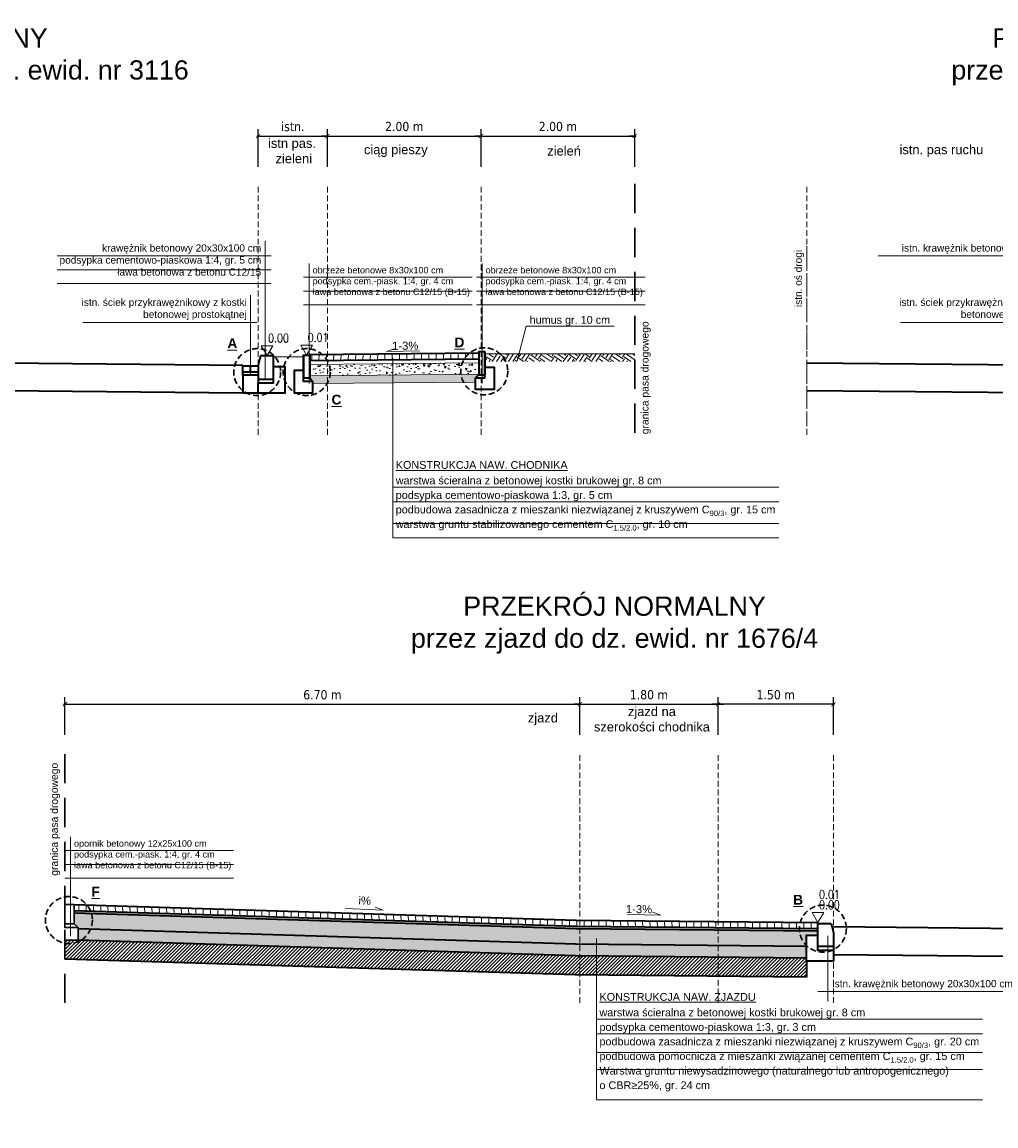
# Model space of a CAD drawing. Header units: metres. Extents: x -2945 to 3208, y -8835 to 1108.
# Tile 2 of 3: x -1823 to -556, y -8835 to -7399. Entities that reach past the tile are written whole.
import ezdxf
from ezdxf.enums import TextEntityAlignment as Align

# ---------------------------------------------------------------- set-up
doc = ezdxf.new("R2010")
doc.units = ezdxf.units.M
for name, pattern in [('ACAD_ISO10W100', [18.5, 12, -3, 0.5, -3]), ('DASHED', [19.05, 12.7, -6.35]), ('DASHED2', [0.375, 0.25, -0.125]), ('DASHEDX2', [38.1, 25.4, -12.7])]:
    doc.linetypes.add(name, pattern=pattern)
for name, color, linetype, lineweight in [('DR_konstrukcja', 7, 'Continuous', 5), ('DR_kreskowanie', 7, 'Continuous', 5), ('DR_opis', 7, 'Continuous', 13), ('DR_przekroj', 7, 'Continuous', 35), ('DR_symbole', 7, 'Continuous', 18), ('DR_wymiar', 7, 'Continuous', 13), ('os', 7, 'ACAD_ISO10W100', 18)]:
    doc.layers.add(name, color=color, linetype=linetype, lineweight=lineweight)
doc.styles.add('simplex', font='simplex.shx', dxfattribs={"width": 0.8})
doc.styles.get("Standard").update_dxf_attribs({"font": 'arial.ttf'})
doc.styles.add('STYLE1', font='arial.ttf')
doc.styles.add('Tahoma', font='tahoma.ttf')
doc.dimstyles.new('PN - wymiar', dxfattribs={"dimtxt": 12, "dimasz": 13, "dimexe": 9, "dimexo": 0.0625, "dimgap": 6, "dimtad": 1, "dimlfac": 0.01, "dimzin": 0, "dimdsep": 46, "dimtxsty": 'Tahoma', "dimblk": 'ARCHTICK', "dimcen": 0.1, "dimdle": 2, "dimclrt": 256, "dimazin": 0, "dimtfac": 1, "dimtofl": 0, "dimtmove": 0, "dimatfit": 3, "dimldrblk": 'OBLIQUE', "dimfxl": 40, "dimfxlon": 1, "dimtolj": 1, "dimtzin": 0, "dimarcsym": 0})

# ---------------------------------------------------------------- blocks, each defined once
blk = doc.blocks.new('_ARCHTICK')
at = {"color": 0, "linetype": 'ByBlock', "lineweight": -2}
blk.add_line((0, 0), (-1, 0), dxfattribs=at)
blk.add_solid([(0.4, 0.31), (0.31, 0.4), (-0.31, -0.4), (-0.4, -0.31)], dxfattribs=at)
blk = doc.blocks.new('*D35')
at = {"layer": 'Defpoints', "color": 0}
for p in [(-1425.8, -7547.1), (-1515.8, -7611.2), (-1425.8, -7611.2)]:
    blk.add_point(p, dxfattribs=at)
at = {"layer": 'DR_wymiar', "color": 0, "lineweight": -2}
for p, q in [((-1515.8, -7587.1), (-1515.8, -7538.1)), ((-1425.8, -7587.1), (-1425.8, -7538.1)), ((-1517.8, -7547.1), (-1423.8, -7547.1))]:
    blk.add_line(p, q, dxfattribs=at)
at = {"layer": 'DR_wymiar', "color": 0, "linetype": 'ByBlock', "lineweight": -2, "xscale": 7.5, "yscale": 7.5, "zscale": 7.5, "rotation": 180}
blk.add_blockref('_ARCHTICK', (-1515.8, -7547.1), dxfattribs=at)
at = {"layer": 'DR_wymiar', "color": 0, "linetype": 'ByBlock', "lineweight": -2, "xscale": 7.5, "yscale": 7.5, "zscale": 7.5}
blk.add_blockref('_ARCHTICK', (-1425.8, -7547.1), dxfattribs=at)
at = {"layer": 'DR_wymiar', "insert": (-1470.8, -7534.9), "char_height": 12, "attachment_point": 5, "style": 'Tahoma'}
blk.add_mtext('\\A1;\\A1;istn.', dxfattribs=at)
blk = doc.blocks.new('_OBLIQUE')
at = {"color": 0, "linetype": 'ByBlock'}
blk.add_line((-0.5, -0.5), (0.5, 0.5), dxfattribs=at)
blk = doc.blocks.new('*D36')
at = {"layer": 'Defpoints', "color": 0}
for p in [(-1225.8, -7547.1), (-1425.8, -7611.2), (-1225.8, -7611.2)]:
    blk.add_point(p, dxfattribs=at)
at = {"layer": 'DR_wymiar', "color": 0, "lineweight": -2}
for p, q in [((-1425.8, -7587.1), (-1425.8, -7538.1)), ((-1225.8, -7587.1), (-1225.8, -7538.1)), ((-1427.8, -7547.1), (-1223.8, -7547.1))]:
    blk.add_line(p, q, dxfattribs=at)
at = {"layer": 'DR_wymiar', "color": 0, "linetype": 'ByBlock', "lineweight": -2, "xscale": 7.5, "yscale": 7.5, "zscale": 7.5, "rotation": 180}
blk.add_blockref('_ARCHTICK', (-1425.8, -7547.1), dxfattribs=at)
at = {"layer": 'DR_wymiar', "color": 0, "linetype": 'ByBlock', "lineweight": -2, "xscale": 7.5, "yscale": 7.5, "zscale": 7.5}
blk.add_blockref('_ARCHTICK', (-1225.8, -7547.1), dxfattribs=at)
at = {"layer": 'DR_wymiar', "insert": (-1325.8, -7534.8), "char_height": 12, "attachment_point": 5, "style": 'Tahoma'}
blk.add_mtext('\\A1;2.00 m', dxfattribs=at)
blk = doc.blocks.new('*D37')
at = {"layer": 'Defpoints', "color": 0}
for p in [(-1025.8, -7547.1), (-1025.8, -7609.4), (-1225.8, -7611.2)]:
    blk.add_point(p, dxfattribs=at)
at = {"layer": 'DR_wymiar', "color": 0, "lineweight": -2}
for p, q in [((-1225.8, -7587.1), (-1225.8, -7538.1)), ((-1025.8, -7587.1), (-1025.8, -7538.1)), ((-1227.8, -7547.1), (-1023.8, -7547.1))]:
    blk.add_line(p, q, dxfattribs=at)
at = {"layer": 'DR_wymiar', "color": 0, "linetype": 'ByBlock', "lineweight": -2, "xscale": 7.5, "yscale": 7.5, "zscale": 7.5, "rotation": 180}
blk.add_blockref('_ARCHTICK', (-1225.8, -7547.1), dxfattribs=at)
at = {"layer": 'DR_wymiar', "color": 0, "linetype": 'ByBlock', "lineweight": -2, "xscale": 7.5, "yscale": 7.5, "zscale": 7.5}
blk.add_blockref('_ARCHTICK', (-1025.8, -7547.1), dxfattribs=at)
at = {"layer": 'DR_wymiar', "insert": (-1125.8, -7534.8), "char_height": 12, "attachment_point": 5, "style": 'Tahoma'}
blk.add_mtext('\\A1;2.00 m', dxfattribs=at)
blk = doc.blocks.new('*D42')
at = {"layer": 'Defpoints', "color": 0}
for p in [(-1097.3, -8286.2), (-1767.3, -8350.4), (-1097.3, -8350.4)]:
    blk.add_point(p, dxfattribs=at)
at = {"layer": 'DR_wymiar', "color": 0, "lineweight": -2}
for p, q in [((-1767.3, -8326.2), (-1767.3, -8277.2)), ((-1097.3, -8326.2), (-1097.3, -8277.2)), ((-1769.3, -8286.2), (-1095.3, -8286.2))]:
    blk.add_line(p, q, dxfattribs=at)
at = {"layer": 'DR_wymiar', "color": 0, "linetype": 'ByBlock', "lineweight": -2, "xscale": 7.5, "yscale": 7.5, "zscale": 7.5, "rotation": 180}
blk.add_blockref('_ARCHTICK', (-1767.3, -8286.2), dxfattribs=at)
at = {"layer": 'DR_wymiar', "color": 0, "linetype": 'ByBlock', "lineweight": -2, "xscale": 7.5, "yscale": 7.5, "zscale": 7.5}
blk.add_blockref('_ARCHTICK', (-1097.3, -8286.2), dxfattribs=at)
at = {"layer": 'DR_wymiar', "insert": (-1432.3, -8274), "char_height": 12, "attachment_point": 5, "style": 'Tahoma'}
blk.add_mtext('\\A1;6.70 m', dxfattribs=at)
blk = doc.blocks.new('*D43')
at = {"layer": 'Defpoints', "color": 0}
for p in [(-917.3, -8286.2), (-1097.3, -8350.4), (-917.3, -8350.4)]:
    blk.add_point(p, dxfattribs=at)
at = {"layer": 'DR_wymiar', "color": 0, "lineweight": -2}
for p, q in [((-1097.3, -8326.2), (-1097.3, -8277.2)), ((-917.3, -8326.2), (-917.3, -8277.2)), ((-1099.3, -8286.2), (-915.3, -8286.2))]:
    blk.add_line(p, q, dxfattribs=at)
at = {"layer": 'DR_wymiar', "color": 0, "linetype": 'ByBlock', "lineweight": -2, "xscale": 7.5, "yscale": 7.5, "zscale": 7.5, "rotation": 180}
blk.add_blockref('_ARCHTICK', (-1097.3, -8286.2), dxfattribs=at)
at = {"layer": 'DR_wymiar', "color": 0, "linetype": 'ByBlock', "lineweight": -2, "xscale": 7.5, "yscale": 7.5, "zscale": 7.5}
blk.add_blockref('_ARCHTICK', (-917.3, -8286.2), dxfattribs=at)
at = {"layer": 'DR_wymiar', "insert": (-1007.3, -8274), "char_height": 12, "attachment_point": 5, "style": 'Tahoma'}
blk.add_mtext('\\A1;1.80 m', dxfattribs=at)
blk = doc.blocks.new('*D44')
at = {"layer": 'Defpoints', "color": 0}
for p in [(-917.3, -8286.2), (-917.3, -8350.4), (-767.3, -8350.4)]:
    blk.add_point(p, dxfattribs=at)
at = {"layer": 'DR_wymiar', "color": 0, "lineweight": -2}
for p, q in [((-917.3, -8326.2), (-917.3, -8277.2)), ((-767.3, -8326.2), (-767.3, -8277.2)), ((-765.3, -8286.2), (-919.3, -8286.2))]:
    blk.add_line(p, q, dxfattribs=at)
at = {"layer": 'DR_wymiar', "color": 0, "linetype": 'ByBlock', "lineweight": -2, "xscale": 7.5, "yscale": 7.5, "zscale": 7.5, "rotation": 180}
blk.add_blockref('_ARCHTICK', (-917.3, -8286.2), dxfattribs=at)
at = {"layer": 'DR_wymiar', "color": 0, "linetype": 'ByBlock', "lineweight": -2, "xscale": 7.5, "yscale": 7.5, "zscale": 7.5}
blk.add_blockref('_ARCHTICK', (-767.3, -8286.2), dxfattribs=at)
at = {"layer": 'DR_wymiar', "insert": (-842.3, -8274), "char_height": 12, "attachment_point": 5, "style": 'Tahoma'}
blk.add_mtext('\\A1;1.50 m', dxfattribs=at)

msp = doc.modelspace()

# ---------------------------------------------------------------- hatches: boundary and pattern name
at = {"transparency": 33554687}
h = msp.add_hatch(dxfattribs=at)
h.set_pattern_fill('ANSI31')
h.set_pattern_definition([(45, (-1288.931, 0), (-2.245064, 2.245064), [])])
h.paths.add_polyline_path([(-917.3, -8615.282), (-917.3, -8640.283), (-802.3, -8641.433), (-802.3, -8620.68), (-802.3, -8616.432)])
h.paths.add_polyline_path([(-1002.846, -8614.427), (-1002.845, -8639.428), (-917.3, -8640.283), (-917.3, -8615.282)])
h.paths.add_polyline_path([(-1097.3, -8613.482), (-1097.3, -8638.483), (-1015.48, -8639.302), (-1015.48, -8614.3)])
h.paths.add_polyline_path([(-1307.3, -8607.092), (-1307.3, -8632.104), (-1103.517, -8638.421), (-1097.3, -8638.483), (-1097.3, -8613.482), (-1103.005, -8613.425)])
h.paths.add_polyline_path([(-1750.3, -8593.359), (-1767.3, -8593.366), (-1767.3, -8617.844), (-1307.3, -8632.104), (-1307.3, -8607.092)])
h.paths.add_polyline_path([(-1015.48, -8614.3), (-1015.48, -8639.302), (-1002.845, -8639.428), (-1002.846, -8614.427)])
at = {"layer": 'DR_konstrukcja', "transparency": 33554687}
h = msp.add_hatch(dxfattribs=at)
h.set_pattern_fill('CONCRE', scale=0.4, style=0)
h.set_pattern_definition([(180, (-30740.026, -3458.075), (-10.16, -10.16), [1.27, -8.89]), (270, (-30740.026, -3458.075), (10.16, -10.16), [1.27, -8.89]), (315, (-30741.296, -3458.075), (10.1599999, -3e-15), [1.7960512, -12.572359]), (180, (-30741.226, -3463.79), (-10.16, -10.16), [1.27, -8.89]), (225, (-30741.931, -3463.155), (-3e-15, -10.1599999), [0.8980252, -13.470384]), (315, (-30741.931, -3463.155), (10.1599999, -3e-15), [0.8980252, -13.470384]), (180, (-30745.106, -3466.33), (-10.16, -10.16), [1.7960512, -8.3639487]), (225, (-30745.106, -3466.33), (-3e-15, -10.1599999), [1.27, -13.0984102]), (315, (-30746.902, -3466.33), (10.1599999, -3e-15), [1.27, -13.0984102]), (270, (-30747.011, -3460.615), (10.16, -10.16), [1.27, -8.89]), (225, (-30747.011, -3460.615), (-3e-15, -10.1599999), [0.8980252, -13.470384]), (315, (-30747.646, -3461.25), (10.1599999, -3e-15), [0.8980252, -13.470384]), (180, (-30741.296, -3460.615), (-10.16, -10.16), [0.635, -8.509]), (180, (-30748.916, -3463.155), (-10.16, -10.16), [0.635, -8.509]), (270, (-30745.741, -3464.425), (10.16, -10.16), [0.635, -8.509]), (315, (-30747.011, -3458.71), (10.1599999, -3e-15), [0.8980252, -13.470384]), (315, (-30742.566, -3465.695), (10.1599999, -3e-15), [0.8980252, -13.470384]), (225, (-30744.7885, -3461.409), (-3e-15, -10.1599999), [0.8980252, -13.470384]), (270, (-30743.518, -3459.345), (10.16, -10.16), [0.15875, -10.00125]), (270, (-30743.995, -3463.631), (10.16, -10.16), [0.15875, -10.00125]), (270, (-30748.757, -3465.378), (10.16, -10.16), [0.15875, -10.00125]), (270, (-30748.916, -3459.98), (10.16, -10.16), [0.15875, -10.00125])])
h.paths.add_polyline_path([(-1232.805, -7861.767), (-1228.805, -7857.767), (-1228.805, -7857.068), (-1251.818, -7857.298, 0.08633401), (-1248.647, -7867.267), (-1232.805, -7867.109)])
h.paths.add_polyline_path([(-1251.818, -7857.298), (-1340.617, -7858.186), (-1340.617, -7868.187), (-1248.647, -7867.267, -0.08633401)])
h.paths.add_polyline_path([(-1340.617, -7868.187), (-1340.617, -7858.186), (-1422.576, -7859.006, -0.08331208), (-1425.805, -7868.576), (-1425.805, -7869.039)])
h.paths.add_polyline_path([(-1444.805, -7869.229), (-1426.06, -7869.041, 0.00434564), (-1425.805, -7868.576), (-1425.805, -7859.038), (-1448.805, -7859.268), (-1448.805, -7862.259), (-1444.805, -7866.259)])
h.paths.add_polyline_path([(-1425.805, -7868.576, 0.08331208), (-1422.576, -7859.006), (-1425.805, -7859.038)])
at = {"layer": 'DR_kreskowanie', "transparency": 33554687}
h = msp.add_hatch(dxfattribs=at)
h.set_pattern_fill('LINE', scale=3, angle=89, style=0)
h.set_pattern_definition([(89, (1107.049, 904.077), (-9.523549, 0.166234), [])])
h.paths.add_polyline_path([(-1372.301, -7830.502), (-1448.805, -7831.267), (-1448.805, -7832.259), (-1448.805, -7839.267), (-1372.97, -7838.509)])
h.paths.add_polyline_path([(-1372.301, -7830.502), (-1372.97, -7838.509), (-1228.805, -7837.067), (-1228.805, -7829.067)])
h = msp.add_hatch(dxfattribs=at)
h.set_pattern_fill('AR-CONC', scale=0.1, angle=184, style=0)
h.paths.add_polyline_path([(-1373.389, -7843.513), (-1448.805, -7844.268), (-1448.805, -7854.268), (-1374.226, -7853.522)])
h.paths.add_polyline_path([(-1228.805, -7842.068), (-1373.389, -7843.513), (-1374.226, -7853.522), (-1228.805, -7852.068)])
h.paths.add_polyline_path([(-1228.805, -7852.068), (-1252.087, -7852.301, 0.04106754), (-1251.818, -7857.298), (-1228.805, -7857.068)])
h.paths.add_polyline_path([(-1251.818, -7857.298, -0.04106754), (-1252.087, -7852.301), (-1340.617, -7853.186), (-1340.617, -7858.186)])
h.paths.add_polyline_path([(-1340.617, -7858.186), (-1340.617, -7853.186), (-1422.191, -7854.002, -0.00136447), (-1422.19, -7854.169, -0.03981737), (-1422.576, -7859.006)])
h.paths.add_polyline_path([(-1448.805, -7859.268), (-1425.805, -7859.038), (-1425.805, -7854.038), (-1448.805, -7854.268)])
h = msp.add_hatch(dxfattribs=at)
h.set_pattern_fill('LINE', scale=3, angle=91, style=0)
h.set_pattern_definition([(91, (-1288.931, 0), (-9.523549, -0.166234), [])])
h.paths.add_polyline_path([(-787.3, -8570.58), (-787.3, -8578.58), (-834.3, -8578.11), (-834.3, -8570.11)])
h.paths.add_polyline_path([(-834.3, -8570.11), (-834.3, -8578.11), (-942.488, -8577.028), (-942.488, -8569.028)])
h.paths.add_polyline_path([(-942.488, -8569.028), (-942.488, -8577.028), (-1015.48, -8576.298), (-1015.48, -8568.298)])
h.paths.add_polyline_path([(-1307.3, -8569.074), (-1102.226, -8575.431), (-1097.3, -8575.48), (-1097.3, -8567.48), (-1102.062, -8567.432), (-1307.3, -8561.07)])
h.paths.add_polyline_path([(-1015.48, -8576.298), (-1015.48, -8568.298), (-1097.3, -8567.48), (-1097.3, -8575.48)])
h.paths.add_polyline_path([(-1307.3, -8561.07), (-1755.3, -8547.182), (-1755.3, -8555.186), (-1307.3, -8569.074)])
h = msp.add_hatch(dxfattribs=at)
h.set_pattern_fill('AR-SAND', scale=0.1, angle=1, style=0)
h.set_pattern_definition([(38.5, (-1288.931, 0), (-0.2453931, 4.8905945), [0, -3.8608, 0, -4.318, 0, -4.1275]), (8.5, (-1288.931, 0), (4.369445, 7.245612), [0, -2.0828, 0, -3.4798, 0, -1.3335]), (328.5, (-1292.055, -0.0545), (7.9084682, 0.1524169), [0, -1.27, 0, -4.572, 0, -5.969]), (318.5, (-1292.055, -0.0545), (7.595495, 2.3622127), [0, -0.635, 0, -2.9972, 0, -3.429])])
h.paths.add_polyline_path([(-787.3, -8581.58), (-834.3, -8581.11), (-834.3, -8578.11), (-787.3, -8578.58)])
h.paths.add_polyline_path([(-942.488, -8577.028), (-834.3, -8578.11), (-834.3, -8581.11), (-942.488, -8580.028)])
h.paths.add_polyline_path([(-1015.48, -8579.299), (-942.488, -8580.028), (-942.488, -8577.028), (-1015.48, -8576.298)])
h.paths.add_polyline_path([(-1097.3, -8578.48), (-1015.48, -8579.299), (-1015.48, -8576.298), (-1097.3, -8575.48)])
h.paths.add_polyline_path([(-1307.3, -8572.075), (-1102.288, -8578.43), (-1097.3, -8578.48), (-1097.3, -8575.48), (-1102.226, -8575.431), (-1307.3, -8569.074)])
h.paths.add_polyline_path([(-1307.3, -8569.074), (-1755.3, -8555.186), (-1755.3, -8558.187), (-1307.3, -8572.075)])
h = msp.add_hatch(dxfattribs=at)
h.set_pattern_fill('AR-CONC', scale=0.1, angle=185, style=0)
h.set_pattern_definition([(235, (-1288.931, 0), (-18.288058, -8e-07), [1.905, -20.955]), (180, (-1288.931, 0), (5.1761, -18.725815), [1.524, -16.76406]), (285.45144, (-1290.455, -2e-10), (-13.111957, -18.725815), [1.619, -17.809024]), (231.1842, (-1288.488, -5.06), (-27.371173, 1.825625), [2.8575, -31.4325]), (281.63556, (-1290.77, -4.909), (-21.49361, -26.71757), [2.4285, -26.71356]), (176.18415, (-1288.488, -5.06), (-21.49361, -26.71757), [2.286, -25.14597]), (206, (-1291.13, -4.017), (-15.995045, 8.866198), [1.905, -20.955]), (151, (-1291.13, -4.017), (-4.55138, -18.887348), [1.524, -16.764]), (256.45144, (-1292.462, -3.278), (-20.546427, -10.02115), [1.619, -17.808994]), (222.5, (-1288.931, 0), (0.4292607, -8.450247), [0, -16.5608, 0, -17.018, 0, -16.8275]), (192.5, (-1288.931, 0), (-5.783408, -10.5623075), [0, -9.7028, 0, -16.1798, 0, -6.4135]), (152.5, (-1283.2885, 0.494), (-13.5573925, -0.6110555), [0, -6.35, 0, -19.812, 0, -26.289]), (142.5, (-1280.758, 0.715), (-14.534944, -3.824004), [0, -8.255, 0, -13.1572, 0, -18.669])])
h.paths.add_polyline_path([(-1015.48, -8594.299), (-942.489, -8595.029), (-942.488, -8580.028), (-1015.48, -8579.299)])
h.paths.add_polyline_path([(-942.488, -8580.028), (-834.3, -8581.11), (-834.3, -8596.111), (-942.489, -8595.029)])
h.paths.add_polyline_path([(-787.3, -8584.58), (-802.3, -8584.58), (-802.3, -8596.431), (-834.3, -8596.111), (-834.3, -8581.11), (-787.3, -8581.58)])
h.paths.add_polyline_path([(-808.745, -8596.367, 0.04339677), (-807.075, -8601.384), (-834.3, -8601.111), (-834.3, -8596.111)])
h.paths.add_polyline_path([(-802.3, -8601.431), (-807.075, -8601.384, -0.04339677), (-808.745, -8596.367), (-802.3, -8596.431)])
h.paths.add_polyline_path([(-834.3, -8596.111), (-834.3, -8601.111), (-897.494, -8600.479), (-897.494, -8595.479)])
h.paths.add_polyline_path([(-1015.48, -8599.3), (-897.494, -8600.479), (-897.494, -8595.479), (-1015.48, -8594.299)])
h.paths.add_polyline_path([(-1015.48, -8599.3), (-1015.48, -8579.299), (-1097.3, -8578.48), (-1097.3, -8598.481)])
h.paths.add_polyline_path([(-1307.3, -8592.085), (-1102.698, -8598.427), (-1097.3, -8598.481), (-1097.3, -8578.48), (-1102.288, -8578.43), (-1307.3, -8572.075)])
h.paths.add_polyline_path([(-1307.3, -8572.075), (-1755.3, -8558.187), (-1755.3, -8571.81), (-1755.118, -8571.992), (-1750.3, -8576.81), (-1750.3, -8578.352), (-1307.3, -8592.085)])
h = msp.add_hatch(dxfattribs=at)
h.set_pattern_fill('AR-CONC', scale=0.1, angle=355, style=0)
h.set_pattern_definition([(45, (-1288.931, 0), (18.010222, -3.175687), [1.905, -20.955]), (350, (-1288.931, 0), (-1.84576, 19.34015), [1.524, -16.76406]), (95.45144, (-1287.43, -0.265), (16.16446, 16.16446), [1.619, -17.809024]), (41.1842, (-1288.488, 5.06), (26.63833, -6.550844), [2.8575, -31.4325]), (91.63556, (-1286.268, 4.515), (25.806535, 22.57935), [2.4285, -26.71356]), (346.18415, (-1288.488, 5.06), (25.806535, 22.57935), [2.286, -25.14597]), (16, (-1286.069, 3.574), (14.212445, -11.509011), [1.905, -20.955]), (321, (-1286.069, 3.574), (7.76199, 17.810067), [1.524, -16.764]), (66.45144, (-1284.884, 2.615), (21.974435, 6.301056), [1.619, -17.808994]), (32.5, (-1288.931, 0), (1.0446307, 8.396409), [0, -16.5608, 0, -17.018, 0, -16.8275]), (2.5, (-1288.931, 0), (7.529671, 9.397564), [0, -9.7028, 0, -16.1798, 0, -6.4135]), (322.5, (-1294.574, 0.494), (13.457534, -1.7524443), [0, -6.35, 0, -19.812, 0, -26.289]), (312.5, (-1297.104, 0.715), (14.978157, 1.241943), [0, -8.255, 0, -13.1572, 0, -18.669])])
h.paths.add_polyline_path([(-802.3, -8601.431), (-802.3, -8611.432), (-834.3, -8611.112), (-834.3, -8601.111)])
h.paths.add_polyline_path([(-834.3, -8601.111), (-834.3, -8611.112), (-942.489, -8610.03), (-942.489, -8600.029)])
h.paths.add_polyline_path([(-1015.48, -8609.3), (-942.489, -8610.03), (-942.489, -8600.029), (-1015.48, -8599.3)])
h.paths.add_polyline_path([(-1015.48, -8614.3), (-897.494, -8615.48), (-897.494, -8610.48), (-1015.48, -8609.3)])
h.paths.add_polyline_path([(-897.494, -8610.48), (-834.3, -8611.112), (-834.3, -8616.112), (-897.494, -8615.48)])
h.paths.add_polyline_path([(-802.3, -8616.432), (-834.3, -8616.112), (-834.3, -8611.112), (-802.3, -8611.432)])
h.paths.add_polyline_path([(-1097.3, -8613.482), (-1015.48, -8614.3), (-1015.48, -8599.3), (-1097.3, -8598.481)])
h.paths.add_polyline_path([(-1307.3, -8607.092), (-1103.005, -8613.425), (-1097.3, -8613.482), (-1097.3, -8598.481), (-1102.698, -8598.427), (-1307.3, -8592.085)])
h.paths.add_polyline_path([(-1750.3, -8578.352), (-1750.3, -8593.359), (-1307.3, -8607.092), (-1307.3, -8592.085)])
at = {"layer": 'DR_przekroj', "lineweight": 13, "transparency": 33554687}
h = msp.add_hatch(dxfattribs=at)
h.set_pattern_fill('EARTH', color=256, scale=2, angle=145.397334, style=0)
h.set_pattern_definition([(55.39733, (-12353.763, -13160.901), (-3.241394, 17.665598), [12.7, -12.7]), (55.39733, (-12357.683, -13158.197), (-3.241394, 17.665598), [12.7, -12.7]), (55.39733, (-12361.603, -13155.492), (-3.241394, 17.665598), [12.7, -12.7]), (145.39733, (-12362.008, -13153.284), (-17.665598, -3.241394), [12.7, -12.7]), (145.39733, (-12359.304, -13149.364), (-17.665598, -3.241394), [12.7, -12.7]), (145.39733, (-12356.599, -13145.444), (-17.665598, -3.241394), [12.7, -12.7])])
h.paths.add_polyline_path([(-1025.805, -7830.535), (-1220.805, -7830.535), (-1218.971, -7840.535), (-1025.805, -7840.535)])

# ---------------------------------------------------------------- linework, layer by layer
at = {"layer": 'DR_kreskowanie'}
msp.add_lwpolyline([(-1495.97, -7834.246), (-1456.805, -7834.246)], dxfattribs=at)
at = {"layer": 'DR_kreskowanie', "color": 251}
msp.add_lwpolyline([(-1220.805, -7830.535), (-1025.805, -7830.535)], dxfattribs=at)
at = {"layer": 'DR_kreskowanie', "color": 7}
for points in [[(-1448.805, -7844.268), (-1228.805, -7842.068)], [(-1448.755, -7859.268), (-1228.755, -7857.068)], [(-1444.805, -7869.229), (-1232.805, -7867.109)]]:
    msp.add_lwpolyline(points, dxfattribs=at)
at = {"layer": 'DR_opis'}
for p, q in [((-1506.941, -7864.079), (-1506.941, -7683.459)), ((-1498.869, -7703.036), (-1777.396, -7703.036)), ((-430.43, -7703.036), (-708.957, -7703.036)), ((-1498.869, -7721.036), (-1777.396, -7721.036)), ((-1449.541, -7869.081), (-1449.541, -7712.869)), ((-1224.411, -7869.081), (-1224.411, -7712.869)), ((-1498.869, -7739.036), (-1777.396, -7739.036)), ((-1456.805, -7730.869), (-1237.283, -7730.869)), ((-1231.676, -7730.869), (-1012.154, -7730.869)), ((-1456.805, -7748.869), (-1237.283, -7748.869)), ((-1231.676, -7748.869), (-1012.154, -7748.869)), ((-1525.699, -7858.259), (-1525.699, -7754.145)), ((-1456.805, -7766.869), (-1237.283, -7766.869)), ((-1231.676, -7766.869), (-1012.154, -7766.869)), ((-1517.627, -7789.698), (-1744.18, -7789.698)), ((-453.516, -7789.698), (-680.069, -7789.698)), ((-1340.611, -8069.932), (-1340.618, -7836.001)), ((-1340.609, -8003.984), (-838.356, -8003.959)), ((-1340.608, -8022.874), (-838.355, -8022.863)), ((-1340.607, -8051.025), (-838.354, -8051.014)), ((-1340.611, -8069.932), (-838.353, -8069.921)), ((-1760.036, -8588.169), (-1760.036, -8458.654)), ((-1767.3, -8476.654), (-1547.778, -8476.654)), ((-1767.3, -8494.654), (-1547.778, -8494.654)), ((-1767.3, -8512.654), (-1547.778, -8512.654)), ((-1075.489, -8800.21), (-1075.493, -8590.88)), ((-774.443, -8673.061), (-774.443, -8587.61)), ((-520.66, -8660.037), (-787.467, -8660.037)), ((-1075.487, -8695.988), (-573.234, -8695.964)), ((-1075.486, -8714.878), (-573.234, -8714.867)), ((-1075.485, -8739.237), (-573.233, -8739.226)), ((-1075.484, -8761.463), (-573.232, -8761.451)), ((-1075.483, -8801.015), (-573.231, -8801.004))]:
    msp.add_line(p, q, dxfattribs=at)
msp.add_lwpolyline([(-1052.39, -7794.445), (-1167.201, -7794.445), (-1178.907, -7839.619)], dxfattribs=at)
for points in [[(-1511.805, -7819.84), (-1496.805, -7819.84), (-1504.305, -7832.831)], [(-1460.305, -7819.269), (-1445.305, -7819.269), (-1452.805, -7832.259)], [(-794.8, -8557.089), (-779.8, -8557.089), (-787.3, -8570.08)]]:
    msp.add_lwpolyline(points, close=True, dxfattribs=at)
at = {"layer": 'DR_opis', "color": 152, "linetype": 'DASHEDX2', "lineweight": 30, "ltscale": 0.3}
for centre in [(-1517.137, -7854.169), (-1452.709, -7854.169), (-1221.581, -7853.169), (-1762.137, -8566.996), (-780.898, -8578.191)]:
    msp.add_circle(centre, 30.518, dxfattribs=at)
at = {"layer": 'DR_przekroj', "color": 1, "linetype": 'DASHED', "lineweight": 30, "ltscale": 3}
for points in [[(-1025.805, -7609.389), (-1025.805, -7935.68)], [(-1767.3, -8674.87), (-1767.3, -8350.439)]]:
    msp.add_lwpolyline(points, dxfattribs=at)
at = {"layer": 'DR_przekroj', "color": 252, "linetype": 'DASHED2', "lineweight": 13, "ltscale": 30}
for points in [[(-1515.805, -7935.68), (-1515.805, -7611.249)], [(-1425.805, -7935.68), (-1425.805, -7611.249)], [(-1225.805, -7935.68), (-1225.805, -7611.249)], [(-801.694, -7935.68), (-801.694, -7611.249)], [(-1097.3, -8674.87), (-1097.3, -8350.439)], [(-917.3, -8674.87), (-917.3, -8350.439)], [(-767.3, -8674.87), (-767.3, -8350.439)]]:
    msp.add_lwpolyline(points, dxfattribs=at)
at = {"layer": 'DR_przekroj', "color": 251}
for points in [[(-2422.805, -7836.39), (-1535.805, -7845.259)], [(-1535.805, -7846.259), (-1535.805, -7845.259)], [(-1535.805, -7846.259), (-1515.805, -7846.259), (-1515.805, -7854.259), (-1535.805, -7854.259), (-1535.805, -7846.259)], [(-1515.805, -7854.259), (-1515.805, -7858.259), (-1535.805, -7858.259), (-1535.805, -7854.259)], [(-1525.805, -7854.259), (-1525.805, -7846.259)], [(-801.694, -7841.96), (-471.694, -7845.259)], [(-1535.805, -7858.259), (-1535.805, -7881.359), (-1515.805, -7881.359)], [(-2422.805, -7872.49), (-1535.805, -7881.359)], [(-801.694, -7878.06), (-471.694, -7881.359)], [(-767.3, -8620.68), (-802.3, -8620.68), (-802.3, -8586.58), (-787.3, -8586.58)], [(-767.3, -8575.58), (-317.3, -8580.079)], [(-767.3, -8601.58), (-767.3, -8606.58), (-787.3, -8606.58), (-787.3, -8601.58)], [(-767.3, -8606.58), (-767.3, -8620.68)], [(-767.3, -8611.68), (-317.3, -8616.179)]]:
    msp.add_lwpolyline(points, dxfattribs=at)
at = {"layer": 'DR_przekroj'}
msp.add_lwpolyline([(-1512.805, -7833.259), (-1515.805, -7845.259), (-1515.805, -7863.259), (-1495.805, -7863.259), (-1495.805, -7833.259)], close=True, dxfattribs=at)
for points in [[(-1456.805, -7832.259), (-1448.805, -7832.259), (-1448.805, -7862.259), (-1456.805, -7862.258), (-1456.805, -7832.259), (-1456.805, -7862.258), (-1456.805, -7852.259), (-1468.815, -7852.259), (-1468.805, -7881.259), (-1444.805, -7881.259), (-1444.805, -7866.259), (-1448.805, -7862.259), (-1444.805, -7866.259), (-1456.805, -7866.253), (-1456.805, -7852.259), (-1468.815, -7852.259)], [(-1448.805, -7831.267), (-1228.805, -7829.067)], [(-1448.805, -7832.259), (-1448.805, -7831.267)], [(-1448.805, -7839.267), (-1228.805, -7837.067)], [(-1220.805, -7827.767), (-1228.805, -7827.767), (-1228.805, -7857.767), (-1220.805, -7857.766), (-1220.805, -7827.767), (-1220.805, -7857.766), (-1220.805, -7847.767), (-1208.795, -7847.767), (-1208.805, -7876.767), (-1232.805, -7876.767), (-1232.805, -7861.767), (-1228.805, -7857.767), (-1232.805, -7861.767), (-1220.805, -7861.76), (-1220.805, -7847.767), (-1208.795, -7847.767)], [(-1515.805, -7881.359), (-1480.805, -7881.359), (-1480.805, -7847.259), (-1495.805, -7847.259)], [(-1515.805, -7863.259), (-1515.805, -7868.259), (-1495.805, -7868.259), (-1495.805, -7863.259)], [(-1515.805, -7881.359), (-1515.805, -7868.259)], [(-787.3, -8570.58), (-1102.062, -8567.432), (-1755.3, -8547.182)], [(-787.38, -8578.579), (-1102.226, -8575.431), (-1755.3, -8555.186)], [(-787.41, -8581.579), (-1102.288, -8578.43), (-1755.3, -8558.187)], [(-787.3, -8571.58), (-787.3, -8570.58)], [(-802.3, -8601.431), (-1102.698, -8598.427), (-1750.3, -8578.352)], [(-802.3, -8616.432), (-1103.005, -8613.425), (-1750.3, -8593.359)], [(-802.3, -8641.433), (-1103.517, -8638.421), (-1767.3, -8617.844)], [(-802.3, -8620.68), (-802.3, -8641.433)]]:
    msp.add_lwpolyline(points, dxfattribs=at)
at = {"layer": 'DR_przekroj', "color": 7, "lineweight": 30}
for points in [[(-1755.3, -8546.81), (-1755.3, -8571.992), (-1767.3, -8571.992), (-1767.3, -8546.81)], [(-1767.3, -8546.81), (-1755.3, -8546.81)], [(-1767.3, -8593.366), (-1750.3, -8593.366), (-1750.3, -8576.81), (-1755.3, -8571.81), (-1767.3, -8571.81), (-1767.3, -8576.81), (-1750.3, -8576.81)]]:
    msp.add_lwpolyline(points, dxfattribs=at)
at = {"layer": 'DR_przekroj', "color": 251}
msp.add_lwpolyline([(-770.3, -8571.58), (-767.3, -8583.58), (-767.3, -8601.58), (-787.3, -8601.58), (-787.3, -8571.58)], close=True, dxfattribs=at)
at = {"layer": 'DR_symbole'}
for points in [[(-1338.515, -7823.869), (-1348.946, -7827.57), (-1305.51, -7826.743)], [(-1363.504, -8550.326), (-1353.162, -8554.268), (-1402.118, -8552.192)], [(-1002.111, -8556.798), (-991.68, -8560.499), (-1035.116, -8559.671)]]:
    msp.add_lwpolyline(points, dxfattribs=at)
at = {"layer": 'os', "color": 251, "ltscale": 2}
msp.add_lwpolyline([(-801.694, -7690.401), (-801.694, -7922.518)], dxfattribs=at)

# ---------------------------------------------------------------- texts
at = {"layer": 'DR_opis', "style": 'simplex', "width": 0.8}
for s, p in [('0.00', (-1502.912, -7818.88)), ('0.01', (-1451.412, -7818.309)), ('0.01', (-785.907, -8542.846)), ('0.00', (-785.907, -8556.13))]:
    msp.add_text(s, height=11.25, dxfattribs=at).set_placement(p, align=Align.BOTTOM_LEFT)
at = {"layer": 'DR_opis', "style": 'STYLE1'}
for s, insert, char_height, width, attachment_point in [('PRZEKRÓJ NORMALNY\\Pprzez ciąg pieszy na wysokości dz. ewid. nr 3116', (-1986.638, -7406.977), 25, 1137.63038, 2), ('PRZEKRÓJ NORMALNY\\Pprzez zjazd do dz. ewid. nr 3112', (-363.333, -7406.977), 25, 1137.63038, 2), ('{\\fArial|b0|i0|c238|p34;istn pas.\\P zieleni}', (-1471.845, -7566.58), 12, 275.10536, 5), ('{\\fArial|b0|i0|c238|p34;ciąg pieszy}', (-1336.721, -7566.58), 12, 275.10536, 5), ('{\\fArial|b0|i0|c238|p34;zieleń}', (-1117.721, -7566.58), 12, 275.10536, 5), ('\\pxqc;{\\fArial|b0|i0|c238|p34;istn. pas ruchu}', (-626.697, -7566.58), 12, 275.10536, 5), ('PRZEKRÓJ NORMALNY\\Pprzez zjazd do dz. ewid. nr 1676/4', (-1052.06, -8146.167), 25, 1137.63038, 2), ('{\\fArial|b0|i0|c238|p34;zjazd}', (-1145.31, -8305.77), 12, 275.10536, 5), ('{\\fArial|b0|i0|c238|p34;zjazd na \\Pszerokości chodnika}', (-1003.418, -8305.77), 12, 275.10536, 5)]:
    msp.add_mtext(s, dxfattribs=dict(at, insert=insert, char_height=char_height, width=width, attachment_point=attachment_point))
at = {"layer": 'DR_opis'}
for s, insert, char_height, width, attachment_point, rotation in [('krawężnik betonowy 20x30x100 cm\\Ppodsypka cementowo-piaskowa 1:4, gr. 5 cm{\\H1.4231x; \\P\\H0.70271x;ława betonowa z betonu C12/15}', (-1511.941, -7688.036), 9.38854, 265.45521, 3, 359.999999), ('\\A1;{\\fArial|b0|i0|c238|p39;istn. oś drogi}', (-817.676, -7769.626), 9.38854, 278.75668, 1, 90.000001), ('istn. krawężnik betonowy 20x30x100 cm', (-443.502, -7688.036), 9.38854, 265.45521, 3, 359.999999), ('obrzeże betonowe 8x30x100 cm\\Ppodsypka cem.-piask. 1:4, gr. 4 cm{\\H1.4231x; \\H0.70271x;\\Pława betonowa z betonu C12/15 (B-15)\\H1.295x; }', (-1445.041, -7717.369), 8.44969, 204.94075, 1, 0.000001), ('obrzeże betonowe 8x30x100 cm\\Ppodsypka cem.-piask. 1:4, gr. 4 cm{\\H1.4231x; \\H0.70271x;\\Pława betonowa z betonu C12/15 (B-15)\\H1.295x; }', (-1219.911, -7717.369), 8.44969, 204.94075, 1, 0.000001), ('istn. ściek przykrawężnikowy z kostki betonowej prostokątnej', (-1530.699, -7758.723), 9.38854, 265.45521, 3, 359.999999), ('istn. ściek przykrawężnikowy z kostki betonowej prostokątnej', (-466.588, -7758.723), 9.38854, 265.45521, 3, 359.999999), ('{\\L\\fArial|b1|i0|c238|p34;\\C152;A}', (-1543.013, -7810.26), 12.67453, 307.41113, 3, 359.999999), ('{\\L\\fArial|b1|i0|c238|p34;\\C152;D}', (-1247.457, -7809.26), 12.67453, 307.41113, 3, 359.999999), ('{\\L\\fArial|b1|i0|c238|p34;\\C152;C}', (-1407.581, -7883.634), 12.67453, 307.41113, 3, 359.999999), ('{\\fArial|b0|i0|c238|p39;\\LKONSTRUKCJA NAW. CHODNIKA}', (-1336.816, -7969.939), 10.08, 413.0072, 1, 0.002865), ('opornik betonowy 12x25x100 cm\\Ppodsypka cem.-piask. 1:4, gr. 4 cm{\\H1.4231x; \\P\\H0.70271x;ława betonowa z betonu C12/15 (B-15)\\H1.295x; }', (-1755.536, -8463.154), 8.44969, 204.94075, 1, 0.000001), ('{\\L\\fArial|b1|i0|c238|p34;\\C152;F}', (-1732.804, -8523.756), 12.67453, 307.41113, 1, 0.000001), ('{\\L\\fArial|b1|i0|c238|p34;\\C152;B}', (-806.773, -8534.282), 12.67453, 307.41113, 3, 359.999999), ('istn. krawężnik betonowy 20x30x100 cm', (-533.733, -8645.037), 9.38854, 265.45521, 3, 359.999999), ('{\\fArial|b0|i0|c238|p39;\\LKONSTRUKCJA NAW. ZJAZDU}', (-1071.694, -8661.944), 10.08, 413.0072, 1, 0.002865)]:
    msp.add_mtext(s, dxfattribs=dict(at, insert=insert, char_height=char_height, width=width, attachment_point=attachment_point, rotation=rotation))
at = {"layer": 'DR_opis', "char_height": 10.08, "line_spacing_factor": 1.125}
for s, insert, width, attachment_point, rotation in [('\\A1;{\\fArial|b0|i0|c238|p39;humus gr. 10 cm}', (-1057.795, -7781.225), 492.06208, 3, 359.999734), ('\\A1;{\\fArial|b0|i0|c238|p39;warstwa ścieralna z betonowej kostki brukowej gr. 8 cm\\Ppodsypka cementowo-piaskowa 1:3, gr. 5 cm\\Ppodbudowa zasadnicza z mieszanki niezwiązanej z kruszywem C{\\H0.7x;\\S^ 90\\/3;}\\H1.00002x;, gr. 15 cm\\P\\H0.99998x;warstwa gruntu stabilizowanego cementem C\\H1x;{\\H0.7x;\\S^ 1.5\\/2.0;}\\H1.00002x;,\\H0.99998x; gr. 10 cm}', (-1336.823, -7990.163), 495.10608, 1, 0.002865), ('\\A1;{\\fArial|b0|i0|c238|p39;warstwa ścieralna z betonowej kostki brukowej gr. 8 cm\\Ppodsypka cementowo-piaskowa 1:3, gr. 3 cm\\Ppodbudowa zasadnicza z mieszanki niezwiązanej z kruszywem C{\\H0.7x;\\S^ 90\\/3;}\\H1.00002x;, gr. 20 cm\\P\\H0.99998x;podbudowa pomocnicza z mieszanki związanej cementem C\\H1x;{\\H0.7x;\\S^ 1.5\\/2.0;}\\H1.00002x;,\\H0.99998x; gr. 15 cm\\P}Warstwa gruntu niewysadzinowego (naturalnego lub antropogenicznego) \\Po CBR≥25%, gr. 24 cm', (-1071.701, -8682.167), 495.10608, 1, 0.002865)]:
    msp.add_mtext(s, dxfattribs=dict(at, insert=insert, width=width, attachment_point=attachment_point, rotation=rotation))
at = {"layer": 'DR_opis', "char_height": 9.6, "width": 295.56053, "attachment_point": 5, "rotation": 90, "style": 'STYLE1'}
for insert in [(-1011.211, -7861.618), (-1779.896, -8435.904)]:
    msp.add_mtext('{\\fArial|b0|i0|c238|p34;granica pasa drogowego}', dxfattribs=dict(at, insert=insert))
at = {"layer": 'DR_symbole', "style": 'STYLE1'}
for s, rotation, p in [('1-3%%% ', 0.669437, (-1322.459, -7819.919)), ('i%%%', 358.191212, (-1377.191, -8541.696)), ('1-3%%% ', 359.330563, (-1018.166, -8552.847))]:
    msp.add_text(s, height=10.5, rotation=rotation, dxfattribs=at).set_placement(p, align=Align.MIDDLE_CENTER)

# ---------------------------------------------------------------- dimensions: what is measured, and where the dimension line sits
at = {"layer": 'DR_wymiar'}
for base, p1, p2, picture, middle in [((-1225.805, -7547.05), (-1425.805, -7611.249), (-1225.805, -7611.249), '*D36', (-1325.805, -7534.8)), ((-1025.805, -7547.05), (-1225.805, -7611.249), (-1025.805, -7609.389), '*D37', (-1125.805, -7534.8)), ((-1097.3, -8286.24), (-1767.3, -8350.439), (-1097.3, -8350.439), '*D42', (-1432.3, -8273.994)), ((-917.3, -8286.24), (-1097.3, -8350.439), (-917.3, -8350.439), '*D43', (-1007.3, -8273.966))]:
    dim = msp.add_linear_dim(base=base, p1=p1, p2=p2, dimstyle='PN - wymiar', override={"dimasz": 7.5, "dimpost": ' m', "dimtxsty": 'Tahoma', "dimtmove": 1, "dimldrblk": 'OBLIQUE'}, dxfattribs=at)
    dim.commit()
    dim.dimension.update_dxf_attribs({"geometry": picture, "text_midpoint": middle})
dim = msp.add_linear_dim(base=(-1425.805, -7547.05), p1=(-1515.805, -7611.249), p2=(-1425.805, -7611.249), text='\\A1;istn.', dimstyle='PN - wymiar', override={"dimasz": 7.5, "dimpost": ' m', "dimtxsty": 'Tahoma', "dimtmove": 1, "dimldrblk": 'OBLIQUE'}, dxfattribs=at)
dim.commit()
dim.dimension.update_dxf_attribs({"geometry": '*D35', "text_midpoint": (-1470.805, -7534.901)})
dim = msp.add_aligned_dim(p1=(-767.3, -8350.439), p2=(-917.3, -8350.439), distance=-64.199, dimstyle='PN - wymiar', override={"dimasz": 7.5, "dimpost": ' m', "dimtxsty": 'Tahoma', "dimtmove": 1, "dimldrblk": 'OBLIQUE'}, dxfattribs=at)
dim.commit()
dim.dimension.update_dxf_attribs({"geometry": '*D44', "text_midpoint": (-842.3, -8273.994)})

doc.saveas('drawing.dxf')
